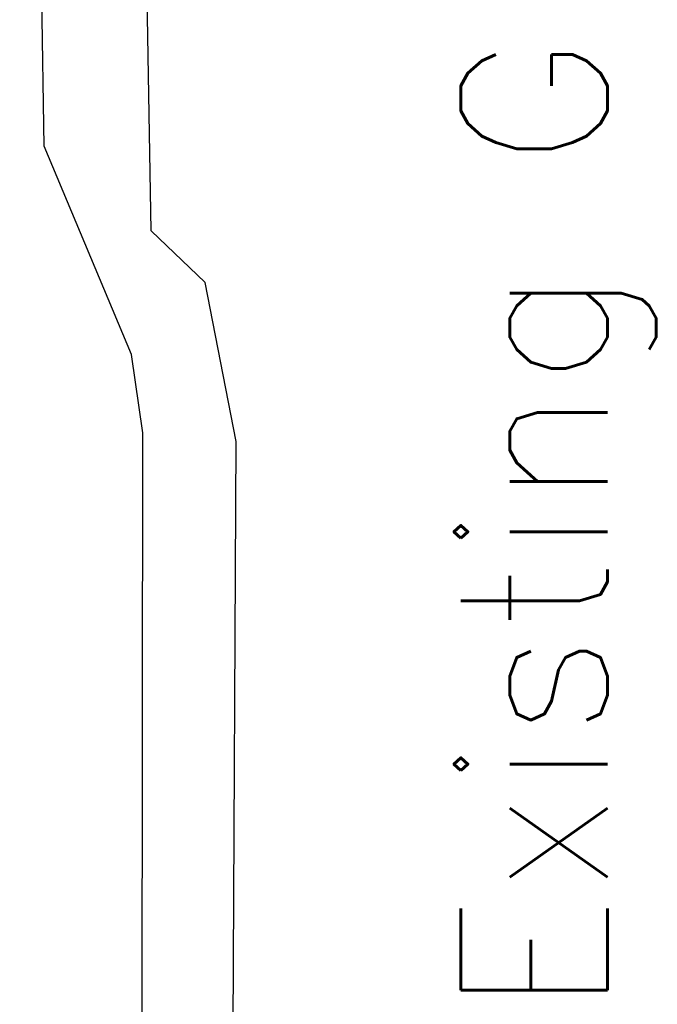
# Model space of a CAD drawing. Header units: millimetres. Extents: x 301 to 1479, y 491 to 1341.
# Tile 46 of 256: x 329.56 to 337.18, y 588.13 to 599.89. Entities that reach past the tile are written whole.
import ezdxf

# ---------------------------------------------------------------- set-up
doc = ezdxf.new("R2010")
doc.units = ezdxf.units.MM
doc.header["$LTSCALE"] = 1.5
doc.header["$MEASUREMENT"] = 0
doc.layers.add('ROAD', color=8, linetype='Continuous')
doc.layers.add('TEXT', color=7, linetype='Continuous')
doc.styles.add('RS250', font='romans.shx', dxfattribs={"width": 0.75, "height": 10})

msp = doc.modelspace()

# ---------------------------------------------------------------- linework, layer by layer
at = {"layer": 'ROAD', "linetype": 'Continuous'}
for p, q in [((329.8503, 598.379), (329.5576, 617.7008)), ((331.1309, 597.3707), (330.7669, 617.7153)), ((330.8936, 595.8908), (329.8503, 598.379)), ((331.7732, 596.7519), (331.1309, 597.3707)), ((332.1433, 594.8545), (331.7732, 596.7519)), ((331.0279, 594.9566), (330.8936, 595.8908)), ((331.0191, 581.772), (331.0279, 594.9566)), ((332.0755, 581.7846), (332.1433, 594.8545))]:
    msp.add_line(p, q, dxfattribs=at)

# ---------------------------------------------------------------- texts
at = {"layer": 'TEXT', "style": 'RS250'}
msp.add_text('Existing Green space', height=1.75, rotation=90, dxfattribs=at).set_placement((336.5811, 588.0001))

doc.saveas('drawing.dxf')
